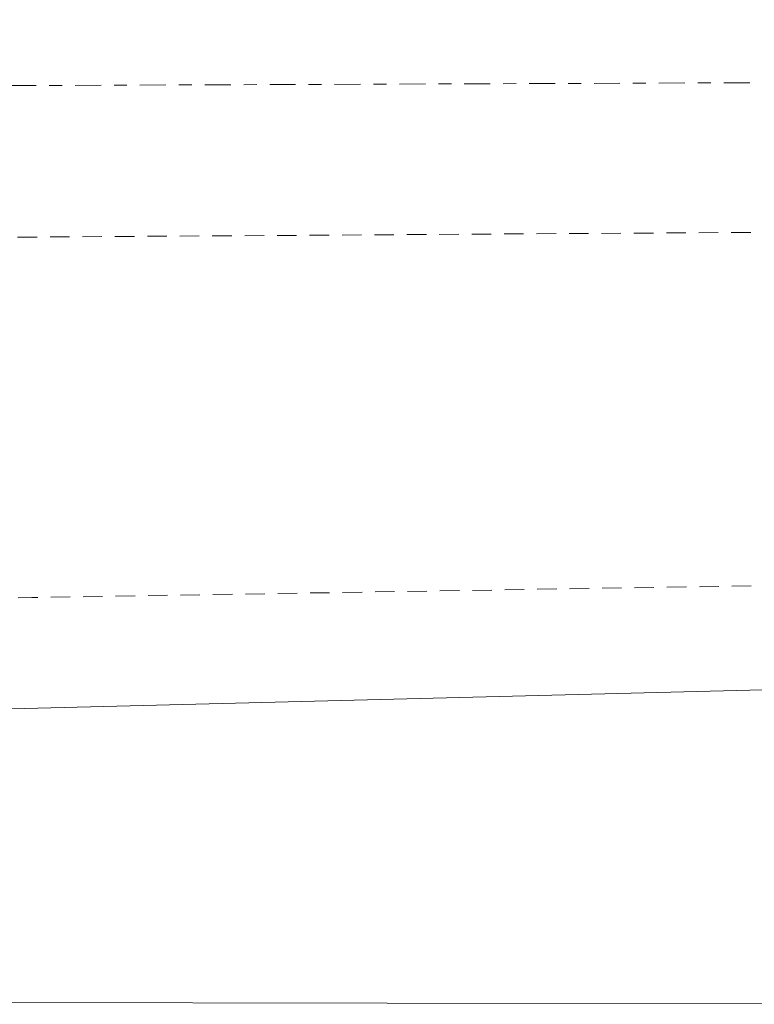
# Model space of a CAD drawing. Header units: metres. Extents: x -167 to 233, y -155 to 122.
# Tile 48 of 96: x 39.5 to 45.16, y 11.48 to 19.06. Entities that reach past the tile are written whole.
import ezdxf

# ---------------------------------------------------------------- set-up
doc = ezdxf.new("R2010")
doc.units = ezdxf.units.M
doc.header["$MEASUREMENT"] = 0
doc.linetypes.add('Raster', pattern=[0.4, 0.2, -0.1, 0, -0.1])
doc.linetypes.add('Strichlinie eng', pattern=[0.23, 0.15, -0.08])
doc.layers.add('60 Grenzen', color=7, linetype='Continuous')
doc.layers.add('70 Kanal', color=7, linetype='Continuous')

# ---------------------------------------------------------------- blocks, each defined once
blk = doc.blocks.new('Standard-Rastermarker_141')
at = {"layer": '60 Grenzen', "color": 7, "linetype": 'Raster', "lineweight": 13}
blk.add_line((1, 0), (146.9423, 0), dxfattribs=at)

msp = doc.modelspace()

# ---------------------------------------------------------------- linework, layer by layer
at = {"layer": '70 Kanal', "color": 2, "linetype": 'Strichlinie eng', "lineweight": 18, "true_color": 0xf5f500}
msp.add_line((24.4798, 17.2903), (108.047, 17.8284), dxfattribs=at)
at = {"layer": '70 Kanal', "color": 1, "linetype": 'Continuous', "lineweight": 18, "true_color": 0xf50000}
for p, q in [((25.1893, 13.3988), (45.8515, 13.9146)), ((47.0666, 11.477), (38.0612, 11.4931))]:
    msp.add_line(p, q, dxfattribs=at)
at = {"layer": '70 Kanal', "color": 2, "linetype": 'Strichlinie eng', "lineweight": 18, "true_color": 0xf5f500}
msp.add_arc((85.5664, -2661.3063), 2676.3119, 89.6239411, 91.2983054, dxfattribs=at)

# ---------------------------------------------------------------- block references
at = {"layer": '60 Grenzen', "color": 7, "linetype": 'Continuous', "lineweight": 18, "rotation": 0.2212804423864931}
msp.add_blockref('Standard-Rastermarker_141', (23.9222, 18.4944), dxfattribs=at)

doc.saveas('drawing.dxf')
